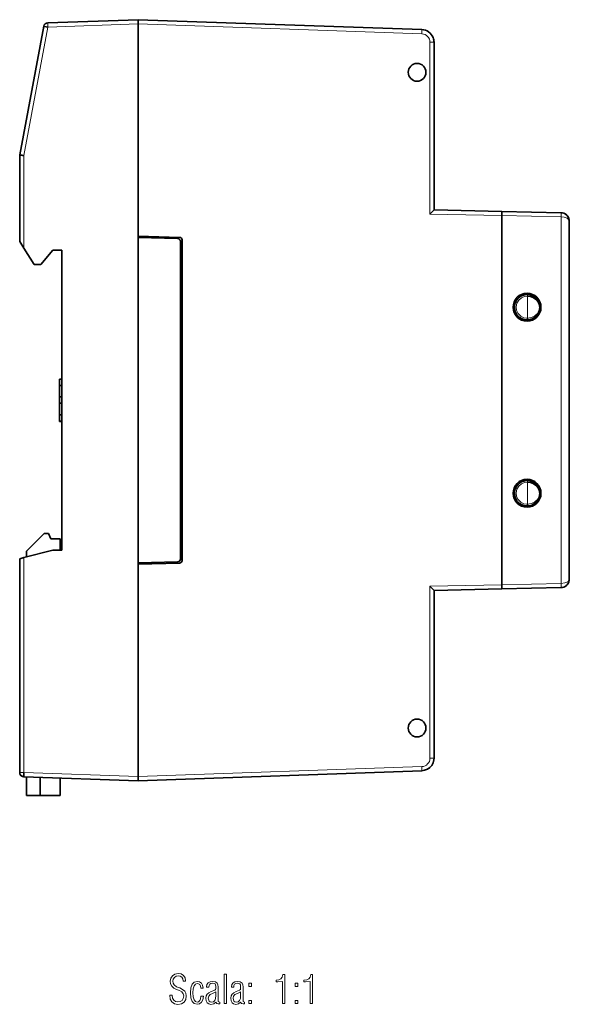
# Model space of a CAD drawing. Extents: x 77 to 142, y 75 to 191.
import ezdxf

# ---------------------------------------------------------------- set-up
doc = ezdxf.new("R2010")
doc.units = 0

msp = doc.modelspace()

# ---------------------------------------------------------------- linework, layer by layer
at = {"color": 7, "lineweight": 35}
for p, q in [((91.21, 191), (80.54, 190.63)), ((124.76, 189.83), (91.21, 191)), ((91.21, 191), (91.21, 190.5)), ((91.21, 190.5), (91.21, 191)), ((80.06, 190.22), (77.21, 175)), ((91.21, 190.5), (91.21, 165.4)), ((91.21, 165.25), (91.21, 190.5)), ((126.21, 168.5), (126.21, 188.33)), ((77.21, 175), (77.21, 164.75)), ((77.21, 168.4), (77.21, 169.89)), ((77.21, 166.91), (77.21, 168.4)), ((134.21, 168.33), (126.21, 168.5)), ((134.21, 167.83), (134.21, 168.33)), ((134.21, 168.33), (134.21, 167.83)), ((141.23, 168.17), (134.21, 168.33)), ((134.21, 167.83), (134.21, 124.18)), ((134.21, 124.18), (134.21, 167.83)), ((141.24, 168.17), (141.23, 168.17)), ((142.21, 124.83), (142.21, 167.17)), ((96.12, 165.26), (91.21, 165.4)), ((77.21, 164.75), (77.69, 163.99)), ((91.21, 165.25), (95.92, 165.11)), ((91.21, 126.75), (91.21, 165.25)), ((93.21, 165.34), (93.21, 165.19)), ((93.41, 165.19), (93.41, 165.34)), ((96.21, 164.81), (96.21, 127.19)), ((96.41, 164.96), (96.41, 127.04)), ((77.69, 163.99), (78.91, 162.05)), ((79.71, 162.05), (81.11, 163.75)), ((81.11, 163.75), (82.21, 163.75)), ((82.21, 163.75), (82.21, 128.25)), ((96.41, 163.9), (96.21, 163.9)), ((78.91, 162.05), (79.71, 162.05)), ((81.91, 148.49), (81.91, 148.5)), ((82.21, 148.5), (81.91, 148.5)), ((81.91, 147.74), (81.91, 148.49)), ((82.21, 148.49), (81.91, 148.49)), ((81.91, 146.38), (81.91, 147.76)), ((82.21, 147.74), (81.91, 147.74)), ((81.91, 145.63), (81.91, 146.38)), ((82.21, 146.38), (81.91, 146.38)), ((81.91, 144.27), (81.91, 145.63)), ((82.21, 145.63), (81.91, 145.63)), ((81.91, 143.51), (81.91, 144.27)), ((82.21, 144.27), (81.91, 144.27)), ((81.91, 143.5), (81.91, 143.51)), ((82.21, 143.51), (81.91, 143.51)), ((82.21, 143.5), (81.91, 143.5)), ((82.21, 143.5), (81.91, 143.5)), ((78.01, 128.15), (80.11, 130.25)), ((80.11, 130.25), (80.61, 130.25)), ((80.61, 130.25), (80.91, 129.6)), ((82.01, 129.6), (80.91, 129.6)), ((82.01, 129.6), (82.01, 128.25)), ((77.69, 127.38), (81.11, 128.25)), ((78.01, 127.46), (78.01, 128.15)), ((82.21, 128.25), (81.11, 128.25)), ((82.01, 129.23), (82.21, 129.02)), ((96.21, 128.1), (96.41, 128.1)), ((77.69, 127.38), (77.21, 127.25)), ((77.21, 127.25), (77.21, 101.97)), ((95.92, 126.89), (91.21, 126.75)), ((91.21, 101.5), (91.21, 126.75)), ((91.21, 126.6), (96.12, 126.74)), ((91.21, 126.6), (91.21, 101.5)), ((93.21, 126.81), (93.21, 126.66)), ((93.41, 126.67), (93.41, 126.82)), ((77.21, 124.84), (77.21, 123.6)), ((77.21, 123.6), (77.21, 122.36)), ((126.21, 123.5), (134.21, 123.68)), ((126.21, 103.67), (126.21, 123.5)), ((134.21, 123.68), (134.21, 124.18)), ((134.21, 124.18), (134.21, 123.68)), ((134.21, 123.68), (141.23, 123.83)), ((141.23, 123.83), (141.24, 123.83)), ((77.69, 101.47), (91.21, 101)), ((78.01, 99.25), (78.01, 101.46)), ((79.61, 101.41), (79.61, 99.25)), ((82.01, 101.32), (82.01, 99.25)), ((91.21, 101), (124.76, 102.17)), ((91.21, 101.5), (91.21, 101)), ((91.21, 101), (91.21, 101.5)), ((79.61, 99.25), (78.01, 99.25)), ((82.01, 99.25), (79.61, 99.25))]:
    msp.add_line(p, q, dxfattribs=at)
at = {"color": 7, "lineweight": 13}
for p, q in [((77.69, 174.96), (80.54, 190.13)), ((80.54, 190.13), (91.21, 190.5)), ((91.21, 190.5), (124.76, 189.33)), ((125.73, 188.33), (125.73, 168.01)), ((125.73, 188.33), (126.21, 188.33)), ((77.69, 163.99), (77.69, 174.96)), ((125.73, 168.01), (134.21, 167.83)), ((134.21, 167.83), (141.24, 167.67)), ((141.24, 167.67), (141.24, 124.33)), ((141.24, 167.67), (141.24, 167.67)), ((137.26, 155.7), (137.26, 158.3)), ((137.26, 133.7), (137.26, 136.3)), ((77.69, 101.97), (77.69, 127.38)), ((134.21, 124.18), (125.73, 123.99)), ((125.73, 123.99), (125.73, 103.67)), ((141.24, 124.33), (134.21, 124.18)), ((141.24, 124.33), (141.24, 124.33)), ((126.21, 103.67), (125.73, 103.67)), ((124.76, 102.67), (91.21, 101.5)), ((91.21, 101.5), (77.69, 101.97))]:
    msp.add_line(p, q, dxfattribs=at)
at = {"color": 7, "lineweight": 35}
for points in [[(80.54, 190.13), (80.32, 190.16), (80.11, 190.21), (80.09, 190.22), (80.07, 190.22), (80.06, 190.22)], [(126.21, 168.5), (126.21, 168.5), (126.2, 168.49), (125.73, 168.01)], [(136.17, 158.08), (135.92, 157.77), (135.76, 157.4), (135.71, 157), (135.79, 156.53), (135.96, 156.17), (136.29, 155.82), (136.63, 155.62)], [(137.26, 158.3), (137.61, 158.25), (137.93, 158.14), (138.31, 157.88), (138.51, 157.65), (138.64, 157.37), (138.71, 157)], [(136.94, 136.48), (136.56, 136.36), (136.23, 136.13), (135.92, 135.77), (135.76, 135.4), (135.71, 135), (135.79, 134.53), (135.96, 134.17), (136.29, 133.82), (136.63, 133.62)], [(137.26, 136.3), (137.61, 136.25), (137.93, 136.14), (138.31, 135.88), (138.51, 135.65), (138.64, 135.37), (138.71, 135)], [(125.73, 123.99), (126.19, 123.53), (126.21, 123.51), (126.21, 123.5)], [(124.76, 102.17), (125.1, 102.23), (125.42, 102.36), (125.71, 102.56), (125.94, 102.81), (126.1, 103.12), (126.19, 103.46), (126.21, 103.67)], [(77.69, 101.97), (77.69, 101.5), (77.69, 101.48), (77.69, 101.47), (77.69, 101.47)]]:
    msp.add_lwpolyline(points, dxfattribs=at)
at = {"color": 7, "lineweight": 13}
for points in [[(80.54, 190.63), (80.53, 190.63), (80.53, 190.61), (80.54, 190.13)], [(141.23, 168.17), (141.23, 168.17), (141.23, 168.17), (141.23, 168.17), (141.24, 168.11), (141.24, 167.67)], [(141.24, 168.17), (141.24, 168.17), (141.24, 168.17), (141.25, 168.17), (141.25, 168.11), (141.24, 167.67)], [(141.24, 167.67), (141.61, 167.63), (141.94, 167.52), (142.07, 167.43), (142.17, 167.31), (142.21, 167.17)], [(137.26, 158.3), (137.26, 158.47), (137.26, 158.5), (137.26, 158.5), (137.26, 158.5)], [(137.26, 155.7), (136.84, 155.76), (136.46, 155.94), (136.16, 156.25), (135.97, 156.63), (135.92, 157.05), (136, 157.47), (136.22, 157.84), (136.55, 158.12), (136.89, 158.26), (137.26, 158.3)], [(138.71, 157), (138.69, 156.8), (138.6, 156.52), (138.44, 156.26), (138.13, 155.98), (137.72, 155.78), (137.26, 155.7)], [(137.26, 133.7), (136.84, 133.76), (136.46, 133.95), (136.16, 134.25), (135.97, 134.63), (135.92, 135.06), (136, 135.47), (136.22, 135.84), (136.55, 136.12), (136.89, 136.26), (137.26, 136.3)], [(137.26, 136.3), (137.26, 136.47), (137.26, 136.5), (137.26, 136.5), (137.26, 136.5)], [(138.71, 135), (138.69, 134.8), (138.6, 134.52), (138.44, 134.26), (138.13, 133.98), (137.72, 133.78), (137.26, 133.7)], [(142.21, 124.83), (142.16, 124.68), (142.06, 124.57), (141.93, 124.49), (141.69, 124.39), (141.24, 124.33)], [(141.24, 124.33), (141.24, 123.88), (141.23, 123.84), (141.23, 123.83), (141.23, 123.83), (141.23, 123.83)], [(141.24, 124.33), (141.25, 123.88), (141.25, 123.84), (141.24, 123.83), (141.24, 123.83), (141.24, 123.83)], [(77.21, 101.97), (77.26, 101.97), (77.69, 101.97)]]:
    msp.add_lwpolyline(points, dxfattribs=at)
for points in [[(94.95, 75.62), (95.02, 75.16), (95.22, 74.83), (95.52, 74.62), (95.92, 74.55), (96.34, 74.62), (96.65, 74.82), (96.84, 75.12), (96.91, 75.54), (96.86, 75.86), (96.72, 76.11), (96.48, 76.32), (96.13, 76.49), (95.74, 76.64), (95.47, 76.84), (95.36, 77.04), (95.32, 77.28), (95.37, 77.54), (95.5, 77.74), (95.7, 77.88), (95.96, 77.93), (96.2, 77.88), (96.38, 77.76), (96.49, 77.57), (96.55, 77.29), (96.83, 77.29), (96.83, 77.32), (96.77, 77.69), (96.59, 77.96), (96.31, 78.14), (95.94, 78.2), (95.57, 78.13), (95.28, 77.94), (95.08, 77.65), (95.02, 77.29), (95.06, 76.96), (95.2, 76.7), (95.43, 76.48), (95.77, 76.31), (96.11, 76.17), (96.39, 76.02), (96.56, 75.81), (96.62, 75.54), (96.56, 75.23), (96.42, 75.01), (96.2, 74.88), (95.9, 74.83), (95.63, 74.88), (95.43, 75.03), (95.29, 75.28), (95.24, 75.62)], [(101.38, 74.63), (101.65, 74.63), (101.65, 78.13), (101.38, 78.13)], [(108.27, 74.63), (108.55, 74.63), (108.55, 78.08), (108.33, 78.08), (108.26, 77.77), (108.11, 77.57), (107.87, 77.45), (107.53, 77.41), (107.53, 77.23), (107.72, 77.22), (108.27, 77.26)], [(111.56, 74.63), (111.85, 74.63), (111.85, 78.08), (111.63, 78.08), (111.55, 77.77), (111.4, 77.57), (111.16, 77.45), (110.83, 77.41), (110.83, 77.23), (111.01, 77.22), (111.56, 77.26)], [(98.93, 75.51), (98.65, 75.51), (98.61, 75.2), (98.51, 74.99), (98.37, 74.85), (98.2, 74.81), (97.99, 74.88), (97.83, 75.09), (97.73, 75.44), (97.7, 75.92), (97.73, 76.4), (97.83, 76.74), (97.99, 76.95), (98.21, 77.02), (98.37, 76.99), (98.5, 76.88), (98.59, 76.71), (98.64, 76.48), (98.9, 76.48), (98.84, 76.81), (98.7, 77.06), (98.48, 77.22), (98.2, 77.27), (97.85, 77.18), (97.6, 76.93), (97.45, 76.51), (97.4, 75.92), (97.45, 75.32), (97.6, 74.9), (97.85, 74.64), (98.18, 74.56), (98.48, 74.62), (98.71, 74.8), (98.86, 75.09)], [(100.88, 74.62), (100.88, 74.82), (100.85, 74.82), (100.7, 74.89), (100.68, 75.11), (100.68, 76.64), (100.66, 76.87), (100.58, 77.07), (100.36, 77.22), (100.04, 77.27), (99.73, 77.22), (99.51, 77.09), (99.36, 76.89), (99.32, 76.63), (99.32, 76.57), (99.58, 76.57), (99.61, 76.78), (99.7, 76.93), (99.83, 77.02), (100.03, 77.05), (100.19, 77.03), (100.31, 76.96), (100.38, 76.84), (100.41, 76.66), (100.41, 76.44), (100.37, 76.3), (100.27, 76.21), (99.87, 76.06), (99.58, 75.93), (99.38, 75.76), (99.26, 75.54), (99.23, 75.27), (99.26, 74.97), (99.39, 74.74), (99.57, 74.61), (99.83, 74.55), (100.15, 74.62), (100.4, 74.82), (100.51, 74.65), (100.68, 74.6)], [(103.81, 74.62), (103.81, 74.82), (103.78, 74.82), (103.63, 74.89), (103.62, 75.11), (103.62, 76.64), (103.6, 76.87), (103.51, 77.07), (103.3, 77.22), (102.97, 77.27), (102.67, 77.22), (102.45, 77.09), (102.3, 76.89), (102.25, 76.63), (102.25, 76.57), (102.52, 76.57), (102.55, 76.78), (102.63, 76.93), (102.77, 77.02), (102.96, 77.05), (103.13, 77.03), (103.25, 76.96), (103.32, 76.84), (103.34, 76.66), (103.34, 76.44), (103.31, 76.3), (103.2, 76.21), (102.8, 76.06), (102.52, 75.93), (102.32, 75.76), (102.2, 75.54), (102.16, 75.27), (102.2, 74.97), (102.32, 74.74), (102.51, 74.61), (102.77, 74.55), (103.08, 74.62), (103.33, 74.82), (103.45, 74.65), (103.62, 74.6)], [(104.31, 76.66), (104.62, 76.66), (104.62, 77.05), (104.31, 77.05)], [(109.8, 76.66), (110.11, 76.66), (110.11, 77.05), (109.8, 77.05)], [(100.41, 76.01), (100.41, 75.58), (100.37, 75.23), (100.27, 74.99), (100.12, 74.84), (99.89, 74.8), (99.73, 74.83), (99.61, 74.92), (99.51, 75.27), (99.57, 75.52), (99.73, 75.7), (100.01, 75.85)], [(103.34, 76.01), (103.34, 75.58), (103.31, 75.23), (103.21, 74.99), (103.05, 74.84), (102.83, 74.8), (102.67, 74.83), (102.55, 74.92), (102.45, 75.27), (102.5, 75.52), (102.67, 75.7), (102.95, 75.85)], [(104.31, 74.63), (104.62, 74.63), (104.62, 75.02), (104.31, 75.02)], [(109.8, 74.63), (110.11, 74.63), (110.11, 75.02), (109.8, 75.02)]]:
    msp.add_lwpolyline(points, close=True, dxfattribs=at)
at = {"color": 7, "lineweight": 35}
for centre, radius in [((124.21, 184.78), 1.05), ((137.21, 157), 1.65), ((137.21, 135), 1.65), ((124.21, 107.23), 1.05)]:
    msp.add_circle(centre, radius, dxfattribs=at)
for centre, radius, start, end in [((80.55, 190.13), 0.5, 92, 169.3803), ((124.71, 188.33), 1.5, 54.9759, 88), ((124.7, 188.33), 1.51, 21.8644, 54.6831), ((124.71, 188.33), 1.5, 360, 21.9996), ((78.71, 188.49), 13.58, 263.6525, 265.6985), ((141.21, 167.17), 1, 49.5526, 88), ((141.2, 167.17), 1, 17.6827, 49.4758), ((141.2, 167.17), 1.01, 0.0436, 17.5482), ((141.2, 167.17), 1.01, 0.0436, 17.5482), ((95.91, 164.81), 0.3, 0, 88.2816), ((96.11, 164.96), 0.3, 0, 88.3477), ((137.21, 157), 1.5, 88, 134), ((137.21, 157), 1.5, 247.4826, 77.6932), ((137.2, 157), 1.5, 77.326, 87.8042), ((135.42, 155.59), 1.85, 357.3803, 3.5828), ((137.21, 135), 1.5, 247.4261, 77.6932), ((137.21, 135), 1.5, 88, 100.1548), ((137.2, 135), 1.5, 77.3263, 87.804), ((135.42, 133.59), 1.85, 357.3803, 3.5828), ((95.91, 127.19), 0.3, 271.7184, 360), ((96.11, 127.04), 0.3, 271.6523, 360), ((141.2, 124.83), 1.01, 342.4518, 359.9564), ((141.2, 124.83), 1.01, 342.4518, 359.9564), ((141.21, 124.83), 1, 272, 310.4474), ((141.2, 124.83), 1, 310.5242, 342.3173), ((141.2, 124.83), 1, 310.5242, 342.3173), ((124.74, 103.63), 1.45, 304.9465, 309.4965), ((77.71, 101.97), 0.5, 179.9998, 253.0585), ((77.71, 101.97), 0.5, 201.1412, 249.788), ((77.71, 101.98), 0.502, 249.8087, 267.9653), ((77.71, 101.97), 0.5, 252.2644, 268)]:
    msp.add_arc(centre, radius, start, end, dxfattribs=at)
at = {"color": 7, "lineweight": 13}
for centre, start, end in [((124.73, 188.33), 0, 88), ((124.73, 103.67), 272, 360)]:
    msp.add_arc(centre, 1, start, end, dxfattribs=at)
for centre, major_axis, start_param, end_param in [((124.74, 189.33), (-0.017, -0.5), 1.572014, 3.141593), ((124.74, 102.67), (0.017, -0.5), 0, 1.569578)]:
    msp.add_ellipse(centre, major_axis=major_axis, ratio=0.034878, start_param=start_param, end_param=end_param, dxfattribs=at)

doc.saveas('drawing.dxf')
